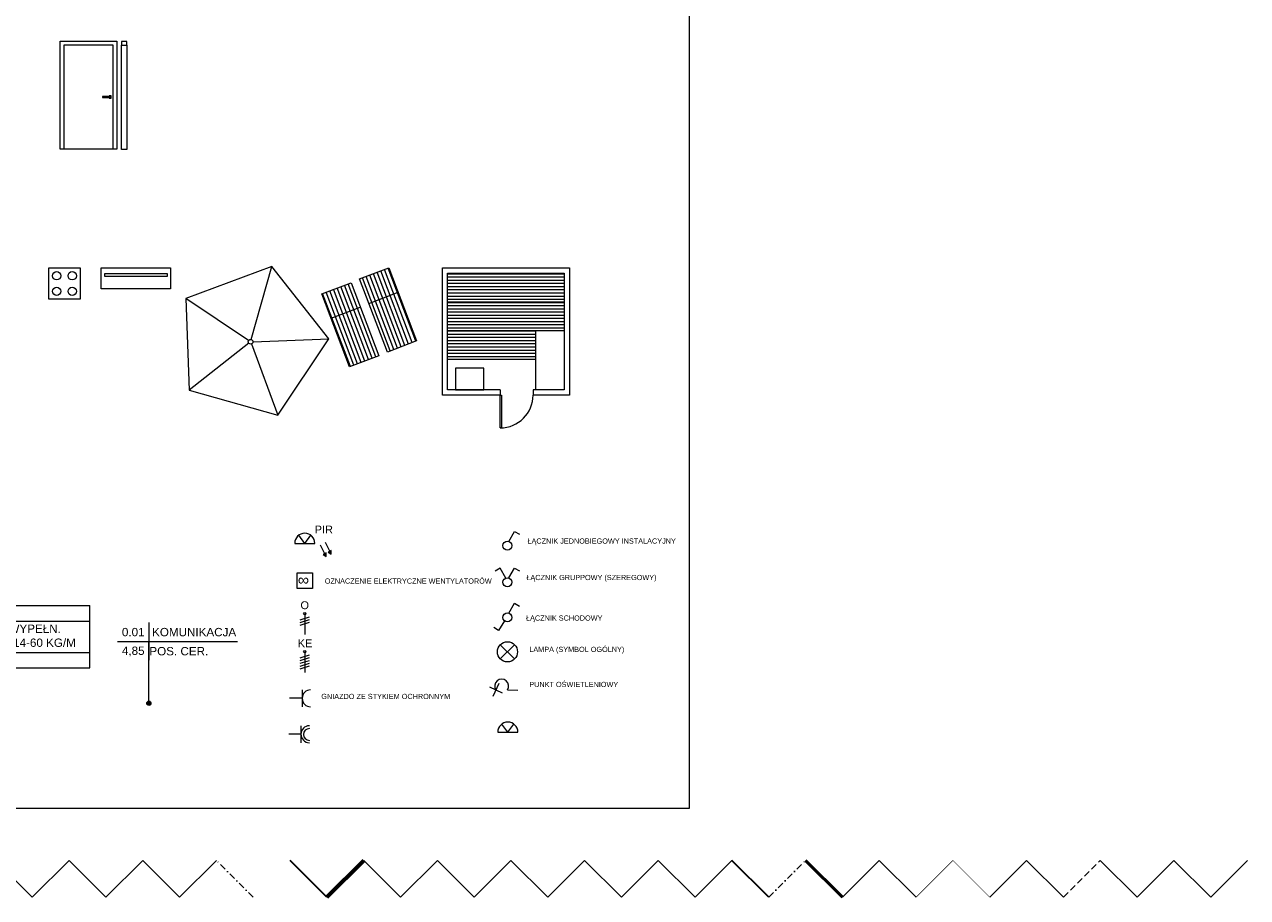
# Model space of a CAD drawing. Header units: centimetres. Extents: x 0 to 8068, y -312 to 10136.
# Tile 16 of 18: x 5720 to 8068, y 6126 to 7802. Entities that reach past the tile are written whole.
import ezdxf
from ezdxf.enums import TextEntityAlignment as Align

# ---------------------------------------------------------------- set-up
doc = ezdxf.new("R2010")
doc.units = ezdxf.units.CM
for name, pattern in [('DASHDOT', [25.4, 12.7, -6.35, 0, -6.35]), ('DASHED', [19.05, 12.7, -6.35]), ('ISO03W100', [30, 12, -18])]:
    doc.linetypes.add(name, pattern=pattern)
doc.layers.get('0').update_dxf_attribs({"lineweight": 13})
for name, color, linetype, lineweight in [('A_CIENKIE', 151, 'Continuous', 5), ('A_DRZWI', 3, 'Continuous', 13), ('A_IZOLACJA PAROIZOLACJA', 101, 'ISO03W100', 13), ('A_IZOLACJA PRZECIWWILGOCIOWA', 120, 'ISO03W100', 13), ('A_MIEJSCA POSTOJOWE', 142, 'Continuous', 9), ('A_MIEJSCA POSTOJOWE_NPSPR', 142, 'Continuous', 9), ('A_NADPROŻA', 96, 'DASHDOT', 25), ('A_OKNA', 6, 'Continuous', 13), ('A_OPIS', 241, 'Continuous', 13), ('A_OPIS_KOTY', 66, 'Continuous', 13), ('A_OPIS_KOTY KONSTR', 36, 'Continuous', 13), ('A_OPIS_PRZEGRODY', 202, 'Continuous', 13), ('A_OPIS_STOLARKA_DRZWIOWA', 241, 'Continuous', 13), ('A_OPIS_STOLARKA_OKIENNA', 241, 'Continuous', 13), ('A_OPIS_TABELKI POMIESZCZEŃ', 53, 'Continuous', 5), ('A_OSIE', 8, 'DASHDOT', 9), ('A_PRZEKROJOWE', 5, 'Continuous', 30), ('A_PRZEKROJOWE_KONSTRUKCYJNE', 150, 'Continuous', 50), ('A_RURY SPUSTOWE', 230, 'Continuous', 13), ('A_WENTYLACJA', 222, 'Continuous', 13), ('A_WENTYLACJA_OPIS', 222, 'Continuous', 13), ('A_WIDOKOWE', 2, 'Continuous', 13), ('A_WYMIARY WEWNĘTRZNE', 183, 'Continuous', 13), ('A_WYMIARY ZEWNĘTRZNE', 201, 'Continuous', 13), ('A_WYPOSAŻENIE', 190, 'Continuous', 5), ('A_WYPOSAŻENIE SANITARNE', 4, 'Continuous', 5), ('A_ŚCIANY  DZIAŁOWE', 231, 'Continuous', 35), ('A_ŚCIANY KONSTRUKCYJNE', 5, 'Continuous', 70), ('IE_OŚWIETLENIE', 10, 'Continuous', 13), ('PPOŻ_PRZEPUSTY INSTALACYJNE', 22, 'Continuous', 13)]:
    doc.layers.add(name, color=color, linetype=linetype, lineweight=lineweight)
for name, color, linetype, lineweight, true_color in [('A_WYBURZENIA', 7, 'DASHED', 13, 0x838383), ('A_WYBURZENIA WYPEŁNIENIE', 7, 'Continuous', 5, 0x838383), ('IE_SYMBOLE', 7, 'Continuous', 13, 0xfe0000), ('PPOŻ_GRANICA STREFY', 7, 'Continuous', 13, 0xcc0403), ('PPOŻ_OPIS', 7, 'Continuous', 5, 0xcc0403)]:
    doc.layers.add(name, color=color, linetype=linetype, lineweight=lineweight, true_color=true_color)
doc.layers.add('X_UWAGI', color=30, linetype='Continuous', lineweight=35, plot=False)
doc.styles.add('100 ARIAL', font='arial.ttf', dxfattribs={"height": 16})
doc.styles.add('ARIAL', font='arial.ttf')

# ---------------------------------------------------------------- blocks, each defined once
blk = doc.blocks.new('_KUCHENKA')
blk.add_lwpolyline([(0, 60), (60, 60), (60, 0), (0, 0)], close=True)
for centre in [(15.1, 44.9), (44.9, 44.9), (15.1, 15.1), (44.9, 15.1)]:
    blk.add_circle(centre, 8)
blk = doc.blocks.new('TELEWIZOR')
for points in [[(133.3, 0), (133.3, -40), (0, -40), (0, 0)], [(6.6, -10.8), (126.6, -10.8), (126.6, -16.8), (6.6, -16.8)]]:
    blk.add_lwpolyline(points, close=True)
blk = doc.blocks.new('_PARASOL')
for points in [[(-58.8, -180.9), (58.8, -180.9), (95.1, -69.1), (0, 0), (-95.1, -69.1), (-58.8, -180.9)], [(0, -97), (0, 0)], [(-2.9, -99.1), (-95.1, -69.1)], [(2.9, -99.1), (95.1, -69.1)], [(-1.8, -102.4), (-58.8, -180.9)], [(1.8, -102.4), (58.8, -180.9)]]:
    blk.add_lwpolyline(points)
blk.add_circle((0, -100), 3)
blk = doc.blocks.new('_LEŻAK')
at = {"layer": 'A_CIENKIE'}
h = blk.add_hatch(dxfattribs=at)
h.set_pattern_fill('ANSI31', color=256, scale=2.36, angle=45, style=0)
h.set_pattern_definition([(90, (0, -50), (-7.493, 9e-16), [])])
h.paths.add_polyline_path([(60, 0), (0, 0), (0, -50), (60, -50)])
h.paths.add_polyline_path([(0, -150), (60, -150), (60, -50), (0, -50)])
blk.add_lwpolyline([(0, 0), (60, 0), (60, -150), (0, -150)], close=True)
blk.add_lwpolyline([(0, -50), (60, -50)])
blk = doc.blocks.new('_SAUNA')
at = {"layer": 'A_CIENKIE'}
h = blk.add_hatch(dxfattribs=at)
h.set_pattern_fill('ANSI31', color=256, scale=1.92, angle=135, style=0)
h.set_pattern_definition([(180, (10, -175), (-7e-16, -6.096), [])])
h.paths.add_polyline_path([(10, -120), (179, -120), (234, -120), (234, -65), (10, -65)])
h.paths.add_polyline_path([(234, -10), (10, -10), (10, -65), (234, -65)])
h.paths.add_polyline_path([(179, -120), (10, -120), (10, -175), (179, -175)])
for points in [[(111, -244), (0, -244), (0, 0), (244, 0), (244, -244), (174, -244)], [(111, -234), (10, -234), (10, -10), (234, -10), (234, -234), (174, -234)], [(10, -65), (234, -65)], [(10, -120), (234, -120)], [(179, -120), (179, -234)], [(10, -175), (179, -175)], [(111, -234), (111, -244)], [(174, -234), (174, -244)]]:
    blk.add_lwpolyline(points)
for points in [[(24.9, -234), (79.2, -234), (79.2, -192.6), (24.9, -192.6)], [(113.5, -244), (113.5, -307), (111, -307), (111, -244)]]:
    blk.add_lwpolyline(points, close=True)
blk.add_arc((111, -244), 63, 270, 0)
blk = doc.blocks.new('*U130')
for points in [[(0, 200), (10, 200), (10, 207.5), (0, 207.5)], [(0, 200), (10, 200), (10, 0), (0, 0)]]:
    blk.add_lwpolyline(points, close=True)
blk = doc.blocks.new('*U171')
h = blk.add_hatch(color=256)
h.dxf.hatch_style = 1
edge = h.paths.add_edge_path()
edge.add_arc((0, -118.6), 4, 0, 360)
at = {"linetype": 'Continuous', "lineweight": 0}
for p, q in [((0, 36.1), (0, -36.1)), ((-60.2, 0), (170.2, 0))]:
    blk.add_line(p, q, dxfattribs=at)
blk.add_lwpolyline([(0, -118.6), (0, 0)])
blk.add_circle((0, -118.6), 4)
at = {"style": 'ARIAL'}
for tag, height, flags, p in [('KONDYGNACJA', 8, 13, (144.1, 129.7)), ('INNE', 8, 13, (144.1, 118)), ('NR', 16, 12, (-30.1, 10))]:
    blk.add_attdef(tag, text='', height=height, dxfattribs=dict(at, flags=flags)).set_placement(p, align=Align.CENTER)
at = {"style": 'ARIAL', "flags": 12}
blk.add_attdef('NAZW', (6.1, 10), '', height=16, dxfattribs=at)
at = {"color": 5, "style": 'ARIAL', "flags": 12}
blk.add_attdef('DO_OBLICZEN', text='', height=16, dxfattribs=at).set_placement((-30.1, -25.8), align=Align.CENTER)
at = {"style": 'ARIAL', "flags": 12}
blk.add_attdef('POS_001', text='', height=16, dxfattribs=at).set_placement((0.9, -10.6), align=Align.TOP_LEFT)
blk = doc.blocks.new('*U173')
at = {"ltscale": 1.2}
for p, q in [((-68, 0), (468, 0)), ((-68, -30), (-68, 0)), ((-68, -30), (468, -30)), ((-68, -90), (-68, -30)), ((-68, -90), (468, -90)), ((-68, -120), (-68, -90)), ((-68, -120), (468, -120))]:
    blk.add_line(p, q, dxfattribs=at)
blk.add_lwpolyline([(0, 0), (0, 13.4)])
for points in [[(0, -30), (0, 0)], [(468, -30), (468, 0)], [(0, -90), (0, -30)], [(468, -90), (468, -30)], [(0, -120), (0, -90)], [(468, -120), (468, -90)]]:
    blk.add_lwpolyline(points, dxfattribs=at)
blk.add_circle((0, 33.4), 20, dxfattribs=at)
at = {"style": '100 ARIAL'}
blk.add_attdef('OZNACZENIE', text='', height=16, dxfattribs=at).set_placement((0, 33.4), align=Align.MIDDLE_CENTER)
at = {"color": 1, "style": '100 ARIAL'}
blk.add_attdef('KLASA', text='', height=16, dxfattribs=at).set_placement((66.3, 33.4), align=Align.MIDDLE_CENTER)
at = {"style": '100 ARIAL', "flags": 8}
for tag, p in [('GRUBOŚĆ1_001', (-29.4, -14.5)), ('GRUBOŚĆ2_001', (-29.4, -44.5)), ('GRUBOŚĆ3_001', (-29.4, -104.5))]:
    blk.add_attdef(tag, text='', height=16, dxfattribs=at).set_placement(p, align=Align.MIDDLE_CENTER)
for tag, p in [('WARSTWA1_001', (4.5, -6)), ('WARSTWA2_001', (4.5, -36.6)), ('WARSTWA3_001', (4.5, -96.2))]:
    blk.add_attdef(tag, text='', height=16, dxfattribs=at).set_placement(p, align=Align.TOP_LEFT)
blk = doc.blocks.new('*U254')
blk.add_line((93.4, 0), (0, 0))
for points in [[(-7.5, 0), (-7.5, 207.5), (100.9, 207.5), (100.9, 0)], [(89.4, 99), (89.4, 101), (73.4, 101), (73.4, 99)]]:
    blk.add_lwpolyline(points, close=True)
for points in [[(0, 0), (0, 200), (93.4, 200), (93.4, 0)], [(86.4, 99), (86.4, 98), (90.4, 98), (90.4, 102), (86.4, 102), (86.4, 101)]]:
    blk.add_lwpolyline(points)

msp = doc.modelspace()

# ---------------------------------------------------------------- linework, layer by layer
msp.add_lwpolyline([(4462.055, 9194.853), (6996.436, 9194.853), (6996.436, 6296.418), (4462.055, 6296.418)], close=True)
msp.add_lwpolyline([(7431.904, 6126.431), (7361.193, 6197.142)])
at = {"layer": 'A_IZOLACJA PAROIZOLACJA', "lineweight": 15, "ltscale": 0.2, "const_width": 1.2}
msp.add_lwpolyline([(7573.325, 6126.431), (7502.615, 6197.142)], dxfattribs=at)
at = {"layer": 'A_IZOLACJA PRZECIWWILGOCIOWA', "lineweight": 15, "ltscale": 0.5, "const_width": 1.2}
msp.add_lwpolyline([(7431.904, 6126.431), (7502.615, 6197.142)], dxfattribs=at)
at = {"layer": 'A_MIEJSCA POSTOJOWE'}
msp.add_lwpolyline([(7856.168, 6126.431), (7926.879, 6197.142)], dxfattribs=at)
at = {"layer": 'A_MIEJSCA POSTOJOWE_NPSPR'}
msp.add_lwpolyline([(7997.589, 6126.431), (7926.879, 6197.142)], dxfattribs=at)
at = {"layer": 'A_NADPROŻA'}
msp.add_lwpolyline([(7149.061, 6126.431), (7219.772, 6197.142)], dxfattribs=at)
at = {"layer": 'A_OKNA'}
msp.add_lwpolyline([(5734.848, 6126.431), (5664.137, 6197.142)], dxfattribs=at)
at = {"layer": 'A_OPIS'}
msp.add_lwpolyline([(5734.848, 6126.431), (5805.558, 6197.142)], dxfattribs=at)
at = {"layer": 'A_OPIS_KOTY'}
msp.add_lwpolyline([(7573.325, 6126.431), (7644.036, 6197.142)], dxfattribs=at)
at = {"layer": 'A_OPIS_KOTY KONSTR'}
msp.add_lwpolyline([(7714.747, 6126.431), (7644.036, 6197.142)], dxfattribs=at)
at = {"layer": 'A_OPIS_PRZEGRODY'}
msp.add_lwpolyline([(5876.269, 6126.431), (5805.558, 6197.142)], dxfattribs=at)
at = {"layer": 'A_OPIS_STOLARKA_DRZWIOWA'}
msp.add_lwpolyline([(5876.269, 6126.431), (5946.98, 6197.142)], dxfattribs=at)
at = {"layer": 'A_OPIS_STOLARKA_OKIENNA'}
msp.add_lwpolyline([(6017.69, 6126.431), (5946.98, 6197.142)], dxfattribs=at)
at = {"layer": 'A_OPIS_TABELKI POMIESZCZEŃ'}
msp.add_lwpolyline([(6017.69, 6126.431), (6088.401, 6197.142)], dxfattribs=at)
at = {"layer": 'A_OSIE'}
msp.add_lwpolyline([(6159.112, 6126.431), (6088.401, 6197.142)], dxfattribs=at)
at = {"layer": 'A_PRZEKROJOWE'}
msp.add_lwpolyline([(7290.483, 6126.431), (7361.193, 6197.142)], dxfattribs=at)
at = {"layer": 'A_PRZEKROJOWE_KONSTRUKCYJNE'}
msp.add_lwpolyline([(7290.483, 6126.431), (7219.772, 6197.142)], dxfattribs=at)
at = {"layer": 'A_RURY SPUSTOWE'}
msp.add_lwpolyline([(7997.589, 6126.431), (8068.3, 6197.142)], dxfattribs=at)
at = {"layer": 'A_WENTYLACJA'}
msp.add_lwpolyline([(6441.954, 6126.431), (6371.244, 6197.142)], dxfattribs=at)
at = {"layer": 'A_WENTYLACJA_OPIS'}
msp.add_lwpolyline([(6441.954, 6126.431), (6512.665, 6197.142)], dxfattribs=at)
at = {"layer": 'A_WIDOKOWE'}
msp.add_lwpolyline([(6583.376, 6126.431), (6512.665, 6197.142)], dxfattribs=at)
at = {"layer": 'A_WYBURZENIA'}
msp.add_lwpolyline([(7714.747, 6126.431), (7785.457, 6197.142)], dxfattribs=at)
at = {"layer": 'A_WYBURZENIA WYPEŁNIENIE'}
msp.add_lwpolyline([(7856.168, 6126.431), (7785.457, 6197.142)], dxfattribs=at)
at = {"layer": 'A_WYMIARY WEWNĘTRZNE'}
msp.add_lwpolyline([(6583.376, 6126.431), (6654.086, 6197.142)], dxfattribs=at)
at = {"layer": 'A_WYMIARY ZEWNĘTRZNE'}
msp.add_lwpolyline([(6724.797, 6126.431), (6654.086, 6197.142)], dxfattribs=at)
at = {"layer": 'A_WYPOSAŻENIE'}
msp.add_lwpolyline([(6724.797, 6126.431), (6795.508, 6197.142)], dxfattribs=at)
at = {"layer": 'A_WYPOSAŻENIE SANITARNE'}
msp.add_lwpolyline([(6866.218, 6126.431), (6795.508, 6197.142)], dxfattribs=at)
at = {"layer": 'A_ŚCIANY  DZIAŁOWE'}
msp.add_lwpolyline([(6300.533, 6126.431), (6229.822, 6197.142)], dxfattribs=at)
at = {"layer": 'A_ŚCIANY KONSTRUKCYJNE'}
msp.add_lwpolyline([(6300.533, 6126.431), (6371.244, 6197.142)], dxfattribs=at)
at = {"layer": 'IE_OŚWIETLENIE'}
for p, q in [((6296.334, 6785.764), (6288.382, 6802.373)), ((6299.266, 6787.166), (6293.402, 6784.362)), ((6306.009, 6790.396), (6298.058, 6807.005)), ((6298.93, 6780.308), (6299.266, 6787.166)), ((6308.942, 6791.798), (6303.077, 6788.995)), ((6303.077, 6788.995), (6308.606, 6784.94)), ((6308.606, 6784.94), (6308.942, 6791.798)), ((6293.402, 6784.362), (6298.93, 6780.308))]:
    msp.add_line(p, q, dxfattribs=at)
at = {"layer": 'IE_OŚWIETLENIE', "linetype": 'Continuous'}
for points in [[(6298.93, 6780.308), (6293.402, 6784.362), (6298.93, 6787.005)], [(6298.93, 6780.308), (6298.93, 6787.005), (6299.266, 6787.166)], [(6308.606, 6784.94), (6303.077, 6788.995), (6308.606, 6791.638)], [(6308.606, 6784.94), (6303.077, 6788.995), (6308.606, 6791.638)], [(6308.606, 6784.94), (6308.606, 6791.638), (6308.942, 6791.798)], [(6308.606, 6784.94), (6308.606, 6791.638), (6308.942, 6791.798)]]:
    msp.add_solid(points, dxfattribs=at)
at = {"layer": 'IE_SYMBOLE'}
for p, q in [((6258.11, 6805.661), (6246.696, 6821.279)), ((6258.11, 6805.661), (6269.523, 6821.279)), ((6238.766, 6805.661), (6277.453, 6805.661)), ((6296.334, 6785.764), (6288.382, 6802.373)), ((6660.945, 6583.828, 0), (6633.589, 6611.184, 0)), ((6660.945, 6611.184, 0), (6633.589, 6583.828, 0)), ((6612.573, 6530.119, 0), (6637.329, 6518.476, 0)), ((6630.772, 6536.675, 0), (6619.13, 6511.92, 0)), ((6253.131, 6508.184, 0), (6228.787, 6508.184, 0)), ((6253.131, 6524.432, 0), (6253.131, 6491.935, 0)), ((6647.267, 6524.224, 0), (6667.348, 6524.159, 0)), ((6648.014, 6443.174), (6636.601, 6458.792)), ((6648.014, 6443.174), (6659.428, 6458.792)), ((6250.692, 6439.286, 0), (6227.41, 6439.286, 0)), ((6250.692, 6455.535, 0), (6250.692, 6423.037, 0)), ((6628.67, 6443.174), (6667.358, 6443.174))]:
    msp.add_line(p, q, dxfattribs=at)
at = {"layer": 'IE_SYMBOLE', "elevation": 0}
for points in [[(6650.166, 6809.411), (6660.833, 6828.358), (6670.154, 6823.111)], [(6644.191, 6739.129), (6633.115, 6757.84), (6623.91, 6752.391)], [(6650.166, 6739.194), (6660.833, 6758.142), (6670.154, 6752.894)], [(6258.211, 6670.551), (6258.211, 6630.684)], [(6650.166, 6671.592), (6660.833, 6690.54), (6670.154, 6685.292)], [(6249.347, 6658.879), (6267.075, 6664.606)], [(6249.347, 6653.63), (6267.075, 6659.356)], [(6249.347, 6648.38), (6267.075, 6654.107)], [(6641.539, 6656.924), (6630.161, 6638.395), (6621.045, 6643.993)]]:
    msp.add_lwpolyline(points, dxfattribs=at)
msp.add_lwpolyline([(6243.211, 6749.239), (6273.211, 6749.239), (6273.211, 6719.239), (6243.211, 6719.239)], close=True, dxfattribs=at)
at = {"layer": 'IE_SYMBOLE'}
for points in [[(6249.347, 6585.887), (6267.075, 6591.614)], [(6249.347, 6580.638), (6267.075, 6586.364)], [(6249.347, 6575.388), (6267.075, 6581.115)], [(6249.347, 6570.138), (6267.075, 6575.865)], [(6258.211, 6597.559), (6258.211, 6557.692)], [(6249.347, 6564.889), (6267.075, 6570.615)]]:
    msp.add_lwpolyline(points, dxfattribs=at)
for centre, radius in [((6647.267, 6801.244, 0), 8.665), ((6647.267, 6731.028, 0), 8.665), ((6258.211, 6670.551, 0), 2.208), ((6647.267, 6663.426, 0), 8.665), ((6258.211, 6597.559), 2.208), ((6647.267, 6597.506, 0), 19.344)]:
    msp.add_circle(centre, radius, dxfattribs=at)
for centre, radius, start, end in [((6258.11, 6805.661), 19.344, 0, 180), ((6636.133, 6531.698, 0), 13.409, 326.130343, 213.495176), ((6269.38, 6508.184, 0), 16.249, 90, 270), ((6648.014, 6443.174), 19.344, 0, 180), ((6266.941, 6439.286, 0), 16.249, 90, 270), ((6266.941, 6438.834, 0), 11.374, 90, 270)]:
    msp.add_arc(centre, radius, start, end, dxfattribs=at)
at = {"layer": 'PPOŻ_GRANICA STREFY'}
msp.add_lwpolyline([(6866.218, 6126.431), (6936.929, 6197.142)], dxfattribs=at)
at = {"layer": 'PPOŻ_OPIS'}
msp.add_lwpolyline([(7007.64, 6126.431), (7078.35, 6197.142)], dxfattribs=at)
at = {"layer": 'PPOŻ_PRZEPUSTY INSTALACYJNE'}
msp.add_lwpolyline([(7007.64, 6126.431), (6936.929, 6197.142)], dxfattribs=at)
at = {"layer": 'X_UWAGI'}
msp.add_lwpolyline([(7149.061, 6126.431), (7078.35, 6197.142)], dxfattribs=at)

# ---------------------------------------------------------------- block references
at = {"layer": 'A_DRZWI'}
for name, p in [('*U254', (5796.194, 7562.363)), ('*U130', (5906.26, 7561.595))]:
    msp.add_blockref(name, p, dxfattribs=at)
at = {"layer": 'A_OPIS_PRZEGRODY'}
ref = msp.add_blockref('*U173', (5377.436, 6686.457), dxfattribs=at)
ref.add_attrib('WARSTWA3_001', '2 x PŁYTA GKF', (5380.743, 6574.236), dxfattribs={"layer": '0', "height": 16, "style": '100 ARIAL'})
ref.add_attrib('WARSTWA2_001', 'PODKONSTRUKCJA SYST. Z WYPEŁN.', (5377.529, 6633.879), dxfattribs={"layer": '0', "height": 16, "style": '100 ARIAL'})
ref.add_attrib('GRUBOŚĆ3_001', '2,5', (5331.776, 6578.095), dxfattribs={"layer": '0', "height": 16, "style": '100 ARIAL'})
ref.add_attrib('GRUBOŚĆ2_001', '5,0', (5331.631, 6638.095), dxfattribs={"layer": '0', "height": 16, "style": '100 ARIAL'})
ref.add_attrib('KLASA', 'EI30', dxfattribs={"layer": '0', "color": 1, "height": 16, "style": '100 ARIAL'}).set_placement((5443.695, 6719.813), align=Align.MIDDLE_CENTER)
ref.add_attrib('OZNACZENIE', 'P1', dxfattribs={"layer": '0', "height": 16, "style": '100 ARIAL'}).set_placement((5377.436, 6719.813), align=Align.MIDDLE_CENTER)
ref.add_attrib('GRUBOŚĆ1_001', '2,5', (5331.776, 6668.095), dxfattribs={"layer": '0', "height": 16, "style": '100 ARIAL'})
ref.add_attrib('WARSTWA1_001', '2 x PŁYTA GKF', (5380.803, 6664.469), dxfattribs={"layer": '0', "height": 16, "style": '100 ARIAL'})
ref.add_attrib('WARSTWA2_002', 'WEŁNĄ MINERALNĄ O GĘST. 14-60 KG/M', (5378.981, 6606.952), dxfattribs={"layer": '0', "height": 16, "style": '100 ARIAL'})
at = {"layer": 'A_OPIS_TABELKI POMIESZCZEŃ'}
ref = msp.add_blockref('*U171', (5958.836, 6617.342), dxfattribs=at)
ref.add_attrib('NR', '0.01', dxfattribs={"layer": '0', "height": 16, "style": 'ARIAL'}).set_placement((5928.759, 6627.32), align=Align.CENTER)
ref.add_attrib('NAZW', 'KOMUNIKACJA', (5964.977, 6627.32), dxfattribs={"layer": '0', "height": 16, "style": 'ARIAL'})
ref.add_attrib('POS_001', 'POS. CER.', (5959.762, 6590.7), dxfattribs={"layer": '0', "height": 16, "style": 'ARIAL'})
ref.add_attrib('DO_OBLICZEN', '4,85', dxfattribs={"layer": '0', "height": 16, "style": 'ARIAL'}).set_placement((5928.759, 6591.526), align=Align.CENTER)
at = {"layer": 'A_WYPOSAŻENIE', "xscale": 1.5, "yscale": 1.5, "zscale": 1.5, "rotation": 344.2388135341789}
msp.add_blockref('_PARASOL', (6194.952, 7336.939), dxfattribs=at)
at = {"layer": 'A_WYPOSAŻENIE'}
for name, p, rotation in [('_KUCHENKA', (5766.713, 7334.375), 270), ('_LEŻAK', (6363.502, 7313.096), 20.7714306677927), ('_LEŻAK', (6290.823, 7284.665), 20.7714306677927)]:
    msp.add_blockref(name, p, dxfattribs=dict(at, rotation=rotation))
for name, p in [('TELEWIZOR', (5867.337, 7334.375)), ('_SAUNA', (6522.447, 7334.375))]:
    msp.add_blockref(name, p, dxfattribs=at)

# ---------------------------------------------------------------- texts
at = {"style": '100 ARIAL'}
for s, p in [('ŁĄCZNIK JEDNOBIEGOWY INSTALACYJNY', (6685.734, 6810.074)), ('OZNACZENIE ELEKTRYCZNE WENTYLATORÓW', (6296.514, 6733.307)), ('ŁĄCZNIK GRUPPOWY (SZEREGOWY)', (6683.641, 6740.117)), ('ŁĄCZNIK SCHODOWY', (6682.95, 6662.282)), ('LAMPA (SYMBOL OGÓLNY)', (6689.246, 6602.119)), ('PUNKT OŚWIETLENIOWY', (6689.246, 6534.817)), ('GNIAZDO ZE STYKIEM OCHRONNYM', (6289.881, 6511.798))]:
    msp.add_text(s, height=10, dxfattribs=at).set_placement(p, align=Align.MIDDLE_LEFT)
at = {"layer": 'IE_SYMBOLE', "style": '100 ARIAL'}
msp.add_text('∞', height=21.654, dxfattribs=at).set_placement((6244.696, 6725.052))
at = {"layer": 'IE_SYMBOLE', "style": 'ARIAL', "flags": 12}
for tag, p in [('PIR', (6294.737, 6824.613)), ('O', (6258.036, 6679.361, 0)), ('KE', (6258.571, 6606.369))]:
    msp.add_attdef(tag, text='1', height=15.085, dxfattribs=at).set_placement(p, align=Align.CENTER)

doc.saveas('drawing.dxf')
